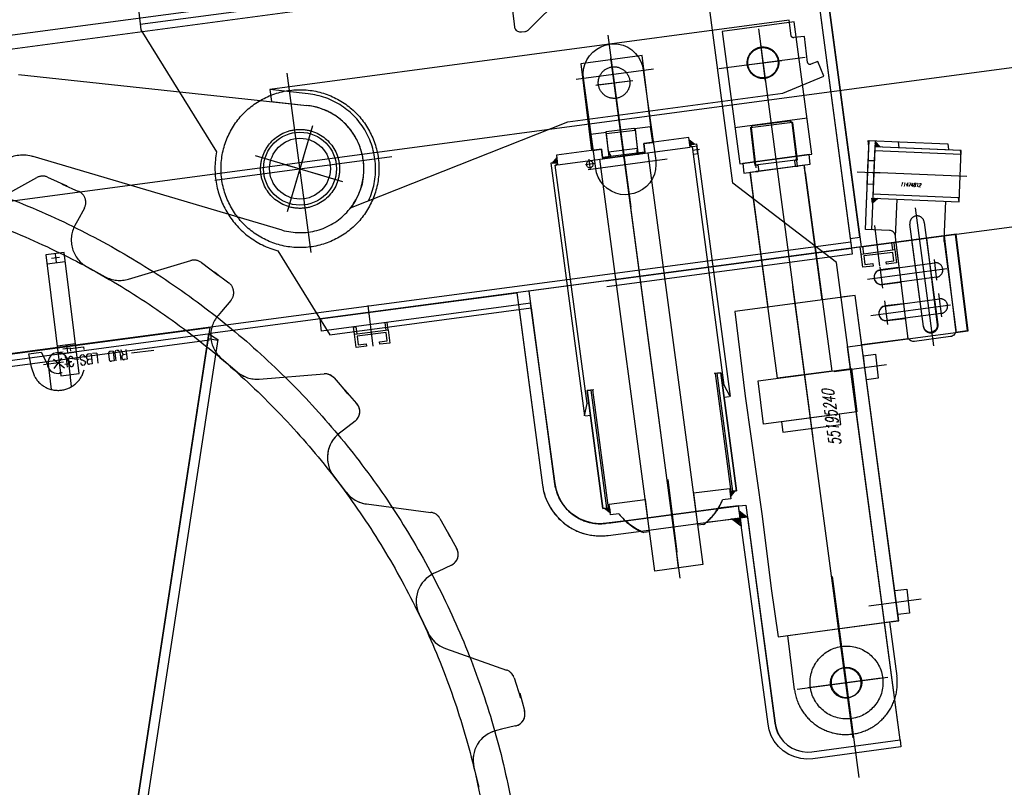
# Model space of a CAD drawing. Extents: x 26250 to 211390, y 12641 to 169243.
# Tile 25 of 132: x 45740 to 46551, y 26409 to 27041. Entities that reach past the tile are written whole.
import ezdxf
from ezdxf.enums import TextEntityAlignment as Align

# ---------------------------------------------------------------- set-up
doc = ezdxf.new("R2010")
doc.units = 0
doc.header["$LTSCALE"] = 212.5
doc.linetypes.add('CENTER', pattern=[50.5, 30, -9, 2.5, -9])
doc.linetypes.add('HIDDEN', pattern=[12.6, 8.4, -4.2])
for name, color, linetype in [('11', 7, 'CONTINUOUS'), ('200', 7, 'CONTINUOUS'), ('6', 14, 'CONTINUOUS')]:
    doc.layers.add(name, color=color, linetype=linetype)
doc.styles.get("Standard").update_dxf_attribs({"font": 'txt', "bigfont": 'bigfont'})

# ---------------------------------------------------------------- blocks, each defined once
blk = doc.blocks.new('*G6')
at = {"layer": '11', "color": 7, "linetype": 'CENTER'}
for p, q in [((44103.49, 26674.16), (52041.79, 27733.36)), ((46348.28, 27033.26), (46393.21, 26696.52)), ((46243.62, 26886.55), (46224.73, 27028.12)), ((46350.02, 27020.39), (46353.72, 26990.24)), ((46237.87, 26926.11), (46226.74, 27009.45)), ((46315.65, 27000.43), (46386.69, 27009.91)), ((46198.25, 26991.84), (46261.99, 27000.35)), ((46231.41, 26974.52), (46227.85, 27003.44)), ((46336.44, 27003.23), (46367.61, 27007.06)), ((45980.11, 26849.08), (45960.41, 26996.73)), ((46214.49, 26986.96), (46244.83, 26990.69)), ((46215.22, 26987.06), (46244.9, 26990.7)), ((46250.64, 26830.75), (46233, 26962.55)), ((45960.6, 26882.77), (45981.52, 26953.63)), ((46283.9, 26581.13), (46233.8, 26956.6)), ((46234.64, 26950.3), (46237.32, 26928.47)), ((46234.64, 26950.3), (46237.32, 26928.47)), ((46266.8, 26709.28), (46234.74, 26949.58)), ((45900.9, 26908.77), (46046.41, 26928.18)), ((45934.04, 26928.84), (46005.79, 26907.65)), ((45967.26, 26905.35), (45973.95, 26927.99)), ((46299.9, 26933.79), (46294, 26933.06)), ((45958.4, 26921.64), (45987.76, 26912.98)), ((46214.16, 26922.35), (46205.83, 26921.33)), ((46208.17, 26917.5), (46273.13, 26926.17)), ((46210.05, 26917.16), (46208.99, 26925.84)), ((46477.19, 26885.97), (46492.36, 26772.29)), ((46443.86, 26871.31), (46447.96, 26837.88)), ((45769.25, 26847.81), (45770.06, 26841.24)), ((45772.95, 26844.94), (45766.38, 26844.13)), ((46495.23, 26826.2), (46493.12, 26843.38)), ((46438.19, 26827.23), (46503.49, 26835.94)), ((46450.69, 26819.77), (46448.58, 26836.95)), ((46272.9, 26663.51), (46251.2, 26826.17)), ((46426.17, 26449.55), (46376.58, 26821.16)), ((46499.24, 26796.18), (46496.9, 26815.27)), ((46026.76, 26805.36), (46030.86, 26771.92)), ((46440.73, 26797.3), (46506.5, 26806.07)), ((46454.7, 26789.75), (46452.3, 26809.31)), ((45778.66, 26773.32), (45779.47, 26766.75)), ((45747.79, 26765.71), (45757.72, 26766.93)), ((45750, 26754.8), (45747.79, 26765.71)), ((45757.72, 26766.93), (45762.67, 26757.45)), ((45782.36, 26770.45), (45775.79, 26769.64)), ((45782.04, 26770.16), (45792.6, 26771.46)), ((45782.33, 26767.87), (45782.04, 26770.16)), ((45792.6, 26771.46), (45792.87, 26769.24)), ((45850.6, 26768.42), (45832.19, 26766.16)), ((45776.12, 26758.75), (45759.86, 26756.75)), ((45763.46, 26757.16), (45763.76, 26754.69)), ((45777.14, 26753.93), (45767.96, 26761)), ((45774.64, 26762.05), (45768.24, 26753.74)), ((45781.02, 26754.02), (45780.37, 26759.29)), ((46453.72, 26756.57), (46410.76, 26750.84)), ((45752.53, 26746.86), (45750, 26754.8)), ((45763.76, 26754.69), (45766.16, 26736.34)), ((45782.88, 26738.83), (45781.02, 26754.02)), ((46312.73, 26749.48), (46325.69, 26652.34)), ((46224.89, 26638.89), (46211.93, 26736.03)), ((46280.24, 26608.53), (46273.93, 26659.94)), ((46281.4, 26602.48), (46274.05, 26662.37)), ((46276.95, 26633.22), (46282.32, 26589.44)), ((46431.28, 26416.79), (46409.19, 26582.36)), ((46482.25, 26563.66), (46439.29, 26557.93)), ((46380.19, 26489.69), (46454.74, 26499.64)), ((46449.23, 26498.72), (46389.13, 26490.7))]:
    blk.add_line(p, q, dxfattribs=at)
at = {"layer": '11', "color": 7, "linetype": 'CONTINUOUS'}
for p, q in [((46432.87, 26853.82), (52043.84, 27602.48)), ((46390.56, 27110.48), (46424.94, 26852.76)), ((46398.49, 27111.53), (46432.87, 26853.82)), ((46294.79, 27102.74), (44438.12, 26855.01)), ((46391.6, 27102.63), (46423.88, 26860.69)), ((46431.82, 26861.66), (46399.54, 27103.6)), ((46225.75, 27020.47), (46225.71, 27020.73)), ((46214.42, 26918.33), (46204.24, 26992.64)), ((46253.54, 26999.22), (46263.72, 26924.91)), ((46242.21, 26897.09), (46242.25, 26896.83)), ((46421.47, 26852.3), (46510.27, 26864.14)), ((46501.15, 26862.93), (46501.73, 26858.14)), ((46510.27, 26864.14), (46520.04, 26784.54)), ((46423.88, 26860.69), (46431.82, 26861.66)), ((46432.15, 26853.72), (46434.07, 26853.96)), ((46432.88, 26847.77), (46432.15, 26853.72)), ((46434.07, 26853.96), (46434.8, 26848.02)), ((46459.9, 26857.42), (46457.85, 26857.17)), ((46457.85, 26857.17), (46458.59, 26851.2)), ((46460.63, 26851.47), (46459.9, 26857.42)), ((46471.19, 26780.14), (46461.67, 26857.65)), ((46474.68, 26859.4), (46486.59, 26860.86)), ((46484.18, 26788.22), (46474.68, 26859.4)), ((46486.59, 26860.86), (46495.34, 26789.65)), ((46501.73, 26858.14), (46510.66, 26785.41)), ((45776.65, 26849.03), (45761.77, 26847.2)), ((45761.77, 26847.2), (45773.99, 26747.61)), ((45789.23, 26749.48), (45776.65, 26849.03)), ((46424.94, 26852.76), (45897.07, 26782.33)), ((46222.74, 26825.78), (46424.94, 26852.76)), ((46425.55, 26847.8), (46223.4, 26820.82)), ((46424.94, 26852.76), (46425.55, 26847.8)), ((46432.99, 26847.78), (46460.63, 26851.47)), ((46434.32, 26836.95), (46432.99, 26847.78)), ((46458.98, 26849.23), (46435.09, 26846.3)), ((46435.09, 26846.3), (46435.98, 26839.1)), ((46459.85, 26842.22), (46458.98, 26849.23)), ((46460.63, 26851.47), (46461.97, 26840.55)), ((45762.69, 26839.87), (45777.58, 26841.7)), ((46442.74, 26837.98), (46434.32, 26836.95)), ((46435.98, 26839.1), (46442.49, 26839.97)), ((46442.49, 26839.97), (46442.74, 26837.98)), ((46453.42, 26841.43), (46459.85, 26842.22)), ((46453.65, 26839.53), (46453.42, 26841.43)), ((46461.97, 26840.55), (46453.65, 26839.53)), ((46463.59, 26836.67), (46448.69, 26834.84)), ((46450.23, 26822.78), (46465.2, 26824.62)), ((46428.02, 26813.68), (46416.48, 26812.26)), ((46463.75, 26545.92), (46428.02, 26813.68)), ((46467.56, 26806.93), (46452.66, 26805.1)), ((46151.25, 26802.12), (46170.59, 26657.48)), ((46180.9, 26658.84), (46161.2, 26803.44)), ((46042.8, 26791.47), (46040.75, 26791.22)), ((46040.75, 26791.22), (46041.49, 26785.24)), ((46043.53, 26785.52), (46042.8, 26791.47)), ((46454.2, 26793.04), (46469.17, 26794.88)), ((44967.33, 26663.45), (45896.68, 26787.45)), ((45896.68, 26787.45), (45784.04, 26049.86)), ((45784.04, 26049.86), (45895.86, 26782.05)), ((45895.86, 26782.05), (45903.24, 26777.37)), ((46015.05, 26787.77), (46016.97, 26788)), ((46015.78, 26781.81), (46015.05, 26787.77)), ((46015.89, 26781.83), (46043.53, 26785.52)), ((46017.22, 26771), (46015.89, 26781.83)), ((46016.97, 26788), (46017.7, 26782.07)), ((46041.89, 26783.28), (46017.99, 26780.34)), ((46042.75, 26776.26), (46041.89, 26783.28)), ((46043.53, 26785.52), (46044.87, 26774.6)), ((46520.04, 26784.54), (46510.59, 26783.38)), ((45771.23, 26772.31), (45786.11, 26774.13)), ((45903.24, 26777.37), (45791.91, 26048.64)), ((46017.99, 26780.34), (46018.88, 26773.15)), ((46018.88, 26773.15), (46025.39, 26774.02)), ((46025.39, 26774.02), (46025.64, 26772.03)), ((46036.32, 26775.47), (46042.75, 26776.26)), ((46036.55, 26773.58), (46036.32, 26775.47)), ((46044.87, 26774.6), (46036.55, 26773.58)), ((46471.88, 26778.1), (46433.45, 26772.98)), ((46506.48, 26779.86), (46476.75, 26775.84)), ((45772.08, 26765.53), (45786.97, 26767.36)), ((46025.64, 26772.03), (46017.22, 26771)), ((46434.74, 26764.13), (46444.56, 26765.34)), ((46444.56, 26765.34), (46446.98, 26745.59)), ((45906.15, 26761.95), (45919.13, 26750.84)), ((46435.96, 26754.21), (46434.74, 26764.13)), ((45773.99, 26747.61), (45789.23, 26749.48)), ((45937.39, 26744.91), (45990.71, 26749.18)), ((46437.27, 26744.4), (46435.96, 26754.21)), ((45998.97, 26745.87), (46010.38, 26732.87)), ((46446.98, 26745.59), (46437.27, 26744.4)), ((46010.38, 26732.87), (46007.72, 26735.76)), ((46007.72, 26735.76), (46017.54, 26724.81)), ((46016.2, 26710.21), (46006.75, 26702.94)), ((46006.75, 26702.94), (46003.33, 26700.33)), ((45998.62, 26665.24), (46009, 26651.67)), ((46025.63, 26642.08), (46078.67, 26635.17)), ((46332.01, 26640.66), (46223.2, 26626.15)), ((46333.22, 26630.75), (46332.01, 26640.66)), ((46086.06, 26630.21), (46094.52, 26615.13)), ((46251.71, 26619.58), (46333.22, 26630.75)), ((46333.23, 26630.74), (46339.17, 26631.53)), ((46356.25, 26460.77), (46333.23, 26630.74)), ((46339.17, 26631.53), (46361.86, 26461.52)), ((46224.52, 26616.25), (46251.71, 26619.58)), ((46094.52, 26615.13), (46092.52, 26618.51)), ((46092.52, 26618.51), (46099.85, 26605.76)), ((46084.75, 26586.6), (46080.86, 26584.76)), ((46095.5, 26591.75), (46084.75, 26586.6)), ((46460.53, 26570.85), (46470.35, 26572.06)), ((46461.75, 26560.92), (46460.53, 26570.85)), ((46470.35, 26572.06), (46472.78, 26552.31)), ((46463.06, 26551.12), (46461.75, 26560.92)), ((46068.95, 26551.42), (46076.29, 26535.99)), ((46452.21, 26544.51), (46463.75, 26545.92)), ((46472.78, 26552.31), (46463.06, 26551.12)), ((46090.56, 26523.15), (46141.01, 26505.37)), ((46147.21, 26498.98), (46152.34, 26482.47)), ((46152.34, 26482.47), (46151.87, 26486.29)), ((46151.87, 26486.29), (46155.61, 26472.19)), ((46136.86, 26456.6), (46132.66, 26455.61)), ((46148.44, 26459.4), (46136.86, 26456.6)), ((46392.23, 26438.05), (46464.9, 26448.03)), ((46465.63, 26442.08), (46392.99, 26432.38)), ((46464.9, 26448.03), (46465.63, 26442.08)), ((46114.09, 26425.47), (46118.06, 26408.85))]:
    blk.add_line(p, q, dxfattribs=at)
at = {"layer": '11', "color": 7, "linetype": 'HIDDEN'}
for p, q in [((46269.32, 27141.99), (46159.5, 27033.07)), ((46327.22, 26906.1), (46295.32, 27145.19)), ((44439.57, 26844.11), (46391.35, 27104.53)), ((46399.54, 27103.6), (46431.81, 26861.75)), ((46147.13, 27039.66), (46141.28, 27087.3)), ((45839.45, 27036.94), (46141.99, 27077.31)), ((45838.13, 27046.85), (45839.89, 27032.47)), ((46373.7, 27040.28), (45946.12, 26983.23)), ((46375.25, 27027.58), (46373.7, 27040.28)), ((45839.89, 27032.47), (45902.28, 26931.93)), ((46147.73, 27034.7), (46147.13, 27039.66)), ((46377.8, 27039.04), (46318.32, 27031.11)), ((46392.35, 26929.95), (46377.8, 27039.04)), ((46155.91, 27030.77), (46153.29, 27030.45)), ((46318.32, 27031.11), (46332.88, 26922.02)), ((46386.19, 27027.02), (46377.47, 27025.95)), ((46388.82, 27005.58), (46386.19, 27027.02)), ((46252.5, 27011.19), (46202.18, 27004.49)), ((46261.27, 26939.73), (46252.5, 27011.19)), ((46202.18, 27004.49), (46210.96, 26933.03)), ((46397.09, 27006.3), (46391.55, 27004)), ((46402.08, 26994.3), (46397.09, 27006.3)), ((45739.24, 26995.67), (45976.59, 26970.13)), ((46368.32, 26980.25), (46402.08, 26994.3)), ((45946.12, 26983.23), (45947.34, 26973.35)), ((45977.65, 26979.72), (45946.13, 26983.21)), ((46191.28, 26956.62), (46368.32, 26980.25)), ((45947.34, 26973.35), (45976.59, 26970.13)), ((46388.38, 26959.69), (46328.91, 26951.76)), ((46012.58, 26885.92), (46191.28, 26956.62)), ((46222.92, 26948.75), (46245.65, 26951.54)), ((46245.65, 26951.54), (46246.77, 26950.11)), ((46259.55, 26952.62), (46246.24, 26950.98)), ((46261.28, 26939.65), (46259.55, 26952.62)), ((46376.29, 26956.06), (46341.55, 26951.8)), ((46376.3, 26956.11), (46341.56, 26951.84)), ((46341.93, 26951.47), (46343.32, 26953.67)), ((46345.71, 26920.67), (46341.93, 26951.47)), ((46342.21, 26951.92), (46346.28, 26918.72)), ((46343.32, 26953.67), (46374.08, 26957.45)), ((46374.08, 26957.45), (46376.29, 26956.06)), ((46380.45, 26920.29), (46376.05, 26956.07)), ((46376.29, 26956.06), (46380.08, 26925.24)), ((46223.28, 26947.78), (46209.97, 26946.14)), ((46209.97, 26946.14), (46211.57, 26933.1)), ((46223.14, 26946.95), (46222.92, 26948.75)), ((46222.98, 26946.93), (46246.8, 26949.86)), ((46224.67, 26934.85), (46223.08, 26947.75)), ((46224.97, 26932.06), (46223.14, 26946.95)), ((46246.69, 26950.65), (46248.25, 26938)), ((46246.77, 26950.11), (46248.6, 26935.22)), ((46291, 26943.7), (46253.84, 26938.74)), ((46292.06, 26935.77), (46291, 26943.7)), ((46225.53, 26927.84), (46224.67, 26934.85)), ((46224.97, 26932.06), (46248.79, 26934.99)), ((46248.6, 26935.22), (46248.1, 26931.67)), ((46248.25, 26938), (46249.1, 26931.05)), ((46253.84, 26938.74), (46254.89, 26930.81)), ((46253.84, 26938.74), (46254.81, 26930.8)), ((46253.84, 26938.74), (46254.69, 26931.79)), ((46253.91, 26938.75), (46261.28, 26939.65)), ((46254.77, 26931.74), (46253.91, 26938.75)), ((46254.81, 26930.8), (46292.06, 26935.77)), ((46291.8, 26937.75), (46292.79, 26937.88)), ((46292.8, 26937.89), (46297.26, 26938.43)), ((46293.04, 26935.95), (46292.8, 26937.89)), ((46294.54, 26936.13), (46293.04, 26935.95)), ((46294.84, 26930.09), (46294.11, 26936.04)), ((46297.58, 26936.51), (46294.54, 26936.13)), ((46297.26, 26938.43), (46324.99, 26730.61)), ((46298.31, 26930.51), (46297.58, 26936.51)), ((46437.18, 26889.07), (46439.35, 26941.29)), ((46437.18, 26889.07), (46439.14, 26936.3)), ((46439.14, 26936.3), (46438.54, 26941.19)), ((46438.54, 26941.19), (46444.35, 26941.08)), ((46439.35, 26941.29), (46464.33, 26940.25)), ((46444.35, 26941.08), (46441.28, 26867.88)), ((46444.15, 26936.17), (46443.68, 26925.1)), ((46444.15, 26936.17), (46444.01, 26932.94)), ((46515.21, 26933.19), (46444.15, 26936.17)), ((46514.67, 26933.13), (46444.15, 26936.17)), ((46464.13, 26935.34), (46463.54, 26940.15)), ((46464.33, 26940.25), (46504.31, 26938.57)), ((46504.31, 26938.57), (46504.9, 26933.76)), ((45956.2, 26867.55), (45751.35, 26928.03)), ((46219.14, 26934.11), (46181.97, 26929.15)), ((46181.97, 26929.15), (46182.95, 26921.21)), ((46211.57, 26933.1), (46219.15, 26934.03)), ((46217.72, 26925.85), (46257.37, 26931.14)), ((46219.15, 26934.03), (46220, 26927.16)), ((46220.2, 26926.18), (46219.22, 26934.12)), ((46220.2, 26926.18), (46219.22, 26934.12)), ((46220.05, 26927.35), (46219.22, 26934.12)), ((46220, 26927.16), (46225.53, 26927.84)), ((46237.41, 26929.49), (46220.05, 26927.35)), ((46254.89, 26930.81), (46220.2, 26926.18)), ((46226.74, 26928.82), (46224.97, 26932.06)), ((46249.62, 26930.09), (46225.47, 26926.89)), ((46226.77, 26928.58), (46226.74, 26928.82)), ((46254.69, 26931.79), (46237.41, 26929.49)), ((46248.1, 26931.67), (46248.13, 26931.43)), ((46249.1, 26931.05), (46254.77, 26931.74)), ((46257.37, 26931.14), (46302.6, 26592.15)), ((46294.84, 26930.09), (46298.31, 26930.51)), ((46320.21, 26739.93), (46294.84, 26930.09)), ((46332.88, 26922.02), (46392.35, 26929.95)), ((46390.03, 26929.65), (46335.42, 26922.36)), ((46391, 26921.71), (46390.03, 26929.65)), ((46444.01, 26932.94), (46515.06, 26929.96)), ((46513.43, 26890.85), (46515.21, 26933.19)), ((46515.06, 26929.96), (46514.67, 26933.13)), ((46181.81, 26923.08), (46177.31, 26922.52)), ((46177.31, 26922.52), (46205.05, 26714.61)), ((46181.05, 26920.96), (46182.05, 26921.08)), ((46207.21, 26724.85), (46181.05, 26920.96)), ((46181.78, 26923.07), (46182.77, 26923.19)), ((46182.05, 26921.08), (46181.81, 26923.08)), ((46182.95, 26921.21), (46220.2, 26926.18)), ((46262.96, 26586.86), (46217.72, 26925.85)), ((46335.42, 26922.36), (46336.4, 26914.38)), ((46336.4, 26914.38), (46391, 26921.71)), ((46386.09, 26920.99), (46341.42, 26915.03)), ((46378.91, 26925.08), (46345.66, 26921)), ((46347.2, 26920.86), (46345.71, 26920.67)), ((46381.07, 26920.3), (46346.37, 26915.69)), ((46348.73, 26917.01), (46348.36, 26919.99)), ((46378.05, 26923.96), (46378.41, 26920.98)), ((46380.08, 26925.24), (46378.91, 26925.1)), ((46379.58, 26920.11), (46381.07, 26920.3)), ((46400.82, 26810.05), (46386.02, 26920.99)), ((46386.83, 26914.89), (46386.09, 26920.99)), ((46437.86, 26905.37), (46438.67, 26924.96)), ((46438.67, 26924.96), (46443.66, 26924.76)), ((46443.68, 26925.1), (46442.84, 26904.81)), ((46443.66, 26924.76), (46442.84, 26905.17)), ((45707.26, 26885.19), (45754.24, 26910.78)), ((45763.14, 26911.12), (45778.84, 26903.88)), ((46341.42, 26915.03), (46343.85, 26895.18)), ((46356.23, 26804.1), (46341.43, 26915.03)), ((46346.37, 26915.69), (46347.86, 26915.87)), ((46386.83, 26914.89), (46408.63, 26751.53)), ((46429.61, 26915.52), (46448.37, 26914.76)), ((46519.77, 26911.77), (46441.87, 26915.03)), ((45778.84, 26903.88), (45775.23, 26905.44)), ((45775.23, 26905.44), (45788.66, 26899.44)), ((46412.61, 26840.81), (46327.22, 26906.1)), ((46442.84, 26905.17), (46437.86, 26905.37)), ((46442.84, 26904.81), (46442.39, 26893.82)), ((46364.04, 26745.58), (46344.08, 26895.21)), ((46442.52, 26897.06), (46442.39, 26893.82)), ((46513.05, 26894.02), (46442.52, 26897.06)), ((46436.3, 26868.09), (46437.18, 26889.07)), ((46436.3, 26868.09), (46437.18, 26889.07)), ((46442.39, 26893.82), (46513.43, 26890.85)), ((46442.39, 26893.82), (46513.43, 26890.85)), ((46461.08, 26862.04), (46462.37, 26892.99)), ((46502.33, 26891.31), (46501.01, 26859.8)), ((46513.43, 26890.85), (46513.05, 26894.02)), ((45793.37, 26885.55), (45787.7, 26875.06)), ((45787.7, 26875.06), (45785.63, 26871.29)), ((46484.19, 26788.16), (46472.95, 26872.41)), ((46484.85, 26873.93), (46496.08, 26789.74)), ((46511.1, 26864.25), (46159.36, 26817.32)), ((46456.3, 26867.25), (46436.3, 26868.09)), ((46441.28, 26867.88), (46436.3, 26868.09)), ((46461.73, 26857.15), (46461.13, 26862.05)), ((46520.87, 26784.64), (46511.1, 26864.25)), ((46424.28, 26857.72), (44472.39, 26598.15)), ((46471.19, 26780.14), (46461.73, 26857.15)), ((46501.08, 26858.06), (46510.78, 26785.42)), ((45952.66, 26850.53), (45995.36, 26781.32)), ((45829.7, 26827.14), (45880.97, 26842.41)), ((45889.74, 26840.89), (45903.59, 26830.55)), ((46465.02, 26448.05), (46412.61, 26840.81)), ((46448.71, 26834.68), (46493.31, 26840.63)), ((45795.6, 26837.32), (45810.61, 26829.15)), ((45903.59, 26830.55), (45900.39, 26832.82)), ((45900.39, 26832.82), (45912.28, 26824.15)), ((46494.83, 26828.73), (46450.29, 26822.79)), ((45987.39, 26794.38), (46149.44, 26816)), ((46149.44, 26816), (46150.76, 26806.09)), ((46159.36, 26817.32), (46180.5, 26658.8)), ((46428.02, 26813.68), (46328.9, 26800.45)), ((46463.73, 26546.05), (46428.02, 26813.68)), ((45914, 26809.59), (45906.27, 26800.51)), ((46150.76, 26806.09), (45988.61, 26784.45)), ((46160.7, 26807.26), (46150.77, 26806.04)), ((46150.77, 26806.04), (46170.59, 26657.48)), ((46180.9, 26658.84), (46160.7, 26807.26)), ((46452.67, 26804.94), (46497.28, 26810.9)), ((45906.27, 26800.51), (45903.46, 26797.25)), ((45995.36, 26781.32), (46161.21, 26803.44)), ((46161.21, 26803.44), (46180.5, 26658.8)), ((46328.9, 26800.45), (46337.43, 26730.97)), ((46498.8, 26798.99), (46454.26, 26793.05)), ((45988.61, 26784.45), (45987.39, 26794.38)), ((44970.68, 26658.72), (45897.07, 26782.33)), ((46421.75, 26771.41), (46520.87, 26784.64)), ((44964.51, 26652.85), (45896.27, 26777.18)), ((45895.22, 26778.24), (45903.13, 26777.04)), ((46506.48, 26779.86), (46476.75, 26775.84)), ((46464.9, 26448.03), (46421.75, 26771.41)), ((45906.15, 26761.95), (45919.13, 26750.84)), ((45937.39, 26744.91), (45990.71, 26749.18)), ((46317.34, 26750.1), (46311.78, 26749.42)), ((46314.37, 26749.7), (46317.35, 26750.07)), ((46327.33, 26652.59), (46314.37, 26749.7)), ((46330.31, 26652.9), (46317.34, 26750.1)), ((46317.35, 26750.07), (46330.3, 26652.96)), ((46348.06, 26743.44), (46425, 26753.71)), ((46408.63, 26751.53), (46364.04, 26745.58)), ((46425, 26753.71), (46429.39, 26717.99)), ((45998.97, 26745.87), (46010.38, 26732.87)), ((46352.45, 26707.71), (46348.06, 26743.44)), ((46010.38, 26732.87), (46007.72, 26735.76)), ((46007.72, 26735.76), (46017.54, 26724.81)), ((46212.87, 26736.16), (46207.32, 26735.42)), ((46207.32, 26735.42), (46210.29, 26735.78)), ((46220.27, 26638.31), (46207.32, 26735.42)), ((46207.32, 26735.42), (46220.28, 26638.28)), ((46210.29, 26735.78), (46223.25, 26638.68)), ((46320.21, 26739.93), (46318.72, 26739.75)), ((46324.99, 26730.61), (46320.21, 26739.93)), ((46205.05, 26714.62), (46207.21, 26724.85)), ((46208.7, 26725.05), (46207.21, 26724.87)), ((46320.03, 26729.95), (46324.14, 26730.46)), ((46324.99, 26730.61), (46324.99, 26730.61)), ((46337.43, 26730.97), (46351.38, 26631.94)), ((46429.39, 26717.99), (46352.45, 26707.71)), ((46414.98, 26716.06), (46367.32, 26709.7)), ((46416.02, 26707.64), (46414.98, 26716.06)), ((46016.2, 26710.21), (46006.75, 26702.94)), ((46205.05, 26714.61), (46205.05, 26714.62)), ((46205.9, 26714.73), (46210.01, 26715.23)), ((46367.32, 26709.7), (46368.35, 26701.28)), ((46006.75, 26702.94), (46003.33, 26700.33)), ((46368.35, 26701.28), (46416.02, 26707.64)), ((45998.62, 26665.24), (46009, 26651.67)), ((46294.72, 26651.25), (46324.49, 26654.91)), ((46298.28, 26624.54), (46295, 26651.29)), ((46324.49, 26654.91), (46325.55, 26646.29)), ((46324.85, 26652.23), (46330.31, 26652.9)), ((46330.3, 26652.96), (46327.33, 26652.59)), ((46225.33, 26642), (46255.11, 26645.65)), ((46255.07, 26645.96), (46258.36, 26619.17)), ((46325.55, 26646.29), (46318.77, 26645.46)), ((46025.63, 26642.08), (46078.67, 26635.17)), ((46223.25, 26638.68), (46220.27, 26638.31)), ((46220.28, 26638.28), (46225.74, 26638.95)), ((46226.51, 26633.15), (46225.33, 26642)), ((46239.19, 26628.12), (46315.36, 26638.45)), ((46332.01, 26640.66), (46315.22, 26638.6)), ((46315.24, 26638.44), (46332.28, 26640.53)), ((46315.36, 26638.45), (46332.4, 26640.55)), ((46333.26, 26630.45), (46332.01, 26640.66)), ((46332.28, 26640.53), (46337.88, 26641.22)), ((46332.4, 26640.55), (46338, 26641.23)), ((46337.88, 26641.22), (46361.86, 26461.52)), ((46338, 26641.23), (46361.98, 26461.54)), ((46086.06, 26630.21), (46094.52, 26615.13)), ((46239.06, 26628.26), (46223.19, 26626.16)), ((46233.38, 26633.99), (46226.51, 26633.15)), ((46226.73, 26626.59), (46239.08, 26628.11)), ((46226.85, 26626.61), (46239.19, 26628.12)), ((46305.36, 26627.02), (46333.26, 26630.45)), ((46351.38, 26631.94), (46358.7, 26572.39)), ((46223.2, 26626.16), (46226.73, 26626.59)), ((46223.32, 26626.17), (46226.85, 26626.61)), ((46224.52, 26616.25), (46251.71, 26619.58)), ((46258.36, 26619.17), (46253.83, 26618.61)), ((46303.09, 26625.13), (46298.28, 26624.54)), ((46094.52, 26615.13), (46092.52, 26618.51)), ((46092.52, 26618.51), (46099.85, 26605.76)), ((46084.75, 26586.6), (46080.86, 26584.76)), ((46095.5, 26591.75), (46084.75, 26586.6)), ((46302.6, 26592.15), (46262.96, 26586.86)), ((46358.7, 26572.39), (46364.61, 26532.82)), ((46068.95, 26551.42), (46076.29, 26535.99)), ((46364.61, 26532.82), (46463.73, 26546.05)), ((46372.51, 26533.87), (46456.29, 26545.06)), ((46456.29, 26545.06), (46462.25, 26500.45)), ((46378, 26489.21), (46372.51, 26533.87)), ((46090.56, 26523.15), (46141.01, 26505.37)), ((46147.21, 26498.98), (46152.34, 26482.47)), ((46152.34, 26482.47), (46151.87, 26486.29)), ((46151.87, 26486.29), (46155.61, 26472.19)), ((46136.86, 26456.6), (46132.66, 26455.61)), ((46148.44, 26459.4), (46136.86, 26456.6)), ((46392.23, 26438.05), (46464.9, 26448.03)), ((46392.34, 26438.06), (46465.02, 26448.05)), ((46114.09, 26425.47), (46118.06, 26408.85))]:
    blk.add_line(p, q, dxfattribs=at)
for points in [[(46153.29, 27030.45), (46152.57, 27030.4), (46151.81, 27030.46), (46151.05, 27030.64), (46150.3, 27030.96), (46149.61, 27031.4), (46149.01, 27031.94), (46148.51, 27032.58), (46148.13, 27033.27), (46147.87, 27033.98), (46147.73, 27034.7)], [(46159.5, 27033.07), (46159.26, 27032.71), (46158.98, 27032.37), (46158.67, 27032.06), (46158.33, 27031.77), (46157.97, 27031.51), (46157.58, 27031.28), (46157.18, 27031.1), (46156.76, 27030.95), (46156.33, 27030.84), (46155.91, 27030.77)], [(46377.47, 27025.95), (46377.18, 27025.92), (46376.88, 27025.93), (46376.58, 27025.99), (46376.28, 27026.11), (46376.01, 27026.28), (46375.76, 27026.49), (46375.57, 27026.74), (46375.41, 27027.01), (46375.31, 27027.29), (46375.25, 27027.58)], [(46391.55, 27004), (46391.24, 27003.89), (46390.89, 27003.84), (46390.52, 27003.86), (46390.15, 27003.95), (46389.79, 27004.11), (46389.48, 27004.34), (46389.22, 27004.62), (46389.02, 27004.93), (46388.89, 27005.26), (46388.82, 27005.58)], [(46225.47, 26926.89), (46225.69, 26926.93), (46225.9, 26927.01), (46226.11, 26927.13), (46226.3, 26927.28), (46226.47, 26927.46), (46226.6, 26927.67), (46226.7, 26927.9), (46226.76, 26928.13), (46226.78, 26928.36), (46226.77, 26928.58)], [(46248.13, 26931.43), (46248.15, 26931.21), (46248.2, 26930.99), (46248.28, 26930.78), (46248.41, 26930.58), (46248.57, 26930.41), (46248.75, 26930.27), (46248.96, 26930.17), (46249.18, 26930.1), (46249.41, 26930.08), (46249.62, 26930.09)], [(46206.94, 26921.39), (46206.91, 26921.82), (46206.93, 26922.27), (46207.03, 26922.73), (46207.19, 26923.17), (46207.42, 26923.58), (46207.71, 26923.94), (46208.04, 26924.23), (46208.41, 26924.46), (46208.79, 26924.6), (46209.18, 26924.68)], [(46209.84, 26918.75), (46209.47, 26918.73), (46209.08, 26918.78), (46208.69, 26918.9), (46208.3, 26919.1), (46207.94, 26919.38), (46207.63, 26919.72), (46207.36, 26920.11), (46207.16, 26920.53), (46207.02, 26920.96), (46206.94, 26921.39)], [(46209.18, 26924.68), (46209.54, 26924.7), (46209.92, 26924.66), (46210.31, 26924.54), (46210.69, 26924.34), (46211.04, 26924.06), (46211.35, 26923.73), (46211.61, 26923.34), (46211.81, 26922.92), (46211.95, 26922.49), (46212.03, 26922.06)], [(46212.03, 26922.06), (46212.06, 26921.63), (46212.04, 26921.18), (46211.95, 26920.72), (46211.79, 26920.28), (46211.57, 26919.87), (46211.28, 26919.51), (46210.95, 26919.22), (46210.59, 26919), (46210.22, 26918.85), (46209.84, 26918.77)], [(46348.36, 26919.99), (46348.33, 26920.13), (46348.27, 26920.28), (46348.18, 26920.41), (46348.08, 26920.54), (46347.95, 26920.65), (46347.8, 26920.74), (46347.65, 26920.81), (46347.49, 26920.85), (46347.34, 26920.86), (46347.2, 26920.86)], [(46378.91, 26925.1), (46378.77, 26925.07), (46378.63, 26925.01), (46378.49, 26924.93), (46378.36, 26924.83), (46378.25, 26924.7), (46378.16, 26924.56), (46378.09, 26924.41), (46378.05, 26924.25), (46378.04, 26924.1), (46378.05, 26923.96)], [(46378.41, 26920.98), (46378.45, 26920.84), (46378.51, 26920.69), (46378.59, 26920.56), (46378.7, 26920.43), (46378.83, 26920.32), (46378.97, 26920.23), (46379.12, 26920.16), (46379.28, 26920.12), (46379.43, 26920.11), (46379.58, 26920.11)], [(46347.86, 26915.87), (46348, 26915.91), (46348.14, 26915.96), (46348.28, 26916.04), (46348.41, 26916.15), (46348.52, 26916.27), (46348.61, 26916.41), (46348.68, 26916.56), (46348.72, 26916.72), (46348.73, 26916.87), (46348.73, 26917.01)], [(46022.47, 26907.69), (46021.95, 26905.33), (46021.31, 26902.98), (46020.57, 26900.67), (46019.72, 26898.4), (46018.77, 26896.16), (46017.72, 26893.98), (46016.57, 26891.86), (46015.32, 26889.81), (46013.99, 26887.82), (46012.58, 26885.92)], [(46461.13, 26862.05), (46461.1, 26862.78), (46460.96, 26863.53), (46460.69, 26864.27), (46460.29, 26864.99), (46459.78, 26865.64), (46459.17, 26866.2), (46458.48, 26866.64), (46457.76, 26866.97), (46457.02, 26867.17), (46456.3, 26867.25)], [(46510.78, 26785.42), (46510.83, 26784.7), (46510.76, 26783.94), (46510.57, 26783.18), (46510.24, 26782.43), (46509.8, 26781.74), (46509.24, 26781.14), (46508.6, 26780.64), (46507.91, 26780.26), (46507.2, 26780), (46506.48, 26779.86)], [(46476.75, 26775.84), (46476.03, 26775.8), (46475.27, 26775.87), (46474.5, 26776.06), (46473.76, 26776.38), (46473.07, 26776.83), (46472.47, 26777.38), (46471.97, 26778.02), (46471.59, 26778.71), (46471.33, 26779.43), (46471.19, 26780.14)], [(46223.19, 26626.16), (46217.68, 26625.83), (46211.92, 26626.34), (46206.1, 26627.81), (46200.44, 26630.26), (46195.21, 26633.65), (46190.6, 26637.86), (46186.81, 26642.71), (46183.92, 26647.98), (46181.97, 26653.43), (46180.9, 26658.84)], [(46361.86, 26461.52), (46362.66, 26457.68), (46364.09, 26453.8), (46366.18, 26450.05), (46368.92, 26446.58), (46372.23, 26443.56), (46375.99, 26441.12), (46380.03, 26439.34), (46384.19, 26438.26), (46388.3, 26437.85), (46392.23, 26438.05)], [(46361.98, 26461.54), (46362.78, 26457.69), (46364.21, 26453.82), (46366.3, 26450.07), (46369.04, 26446.6), (46372.35, 26443.58), (46376.11, 26441.14), (46380.15, 26439.36), (46384.31, 26438.28), (46388.42, 26437.87), (46392.34, 26438.06)]]:
    blk.add_lwpolyline(points, dxfattribs=at)
at = {"layer": '11', "color": 7, "linetype": 'CONTINUOUS'}
for points in [[(46204.24, 26992.64), (46204.02, 26996.26), (46204.37, 27000.06), (46205.33, 27003.89), (46206.94, 27007.61), (46209.17, 27011.06), (46211.94, 27014.08), (46215.14, 27016.58), (46218.6, 27018.48), (46222.19, 27019.76), (46225.75, 27020.47)], [(46225.71, 27020.73), (46229.34, 27020.94), (46233.13, 27020.6), (46236.96, 27019.64), (46240.68, 27018.03), (46244.13, 27015.8), (46247.16, 27013.02), (46249.65, 27009.83), (46251.55, 27006.37), (46252.84, 27002.78), (46253.54, 26999.22)], [(46263.72, 26924.91), (46263.94, 26921.29), (46263.6, 26917.5), (46262.63, 26913.66), (46261.02, 26909.95), (46258.79, 26906.5), (46256.02, 26903.47), (46252.82, 26900.97), (46249.36, 26899.07), (46245.78, 26897.79), (46242.21, 26897.09)], [(46242.25, 26896.83), (46238.62, 26896.61), (46234.83, 26896.95), (46231, 26897.91), (46227.28, 26899.52), (46223.83, 26901.76), (46220.8, 26904.53), (46218.31, 26907.72), (46216.41, 26911.19), (46215.12, 26914.77), (46214.42, 26918.33)], [(46448.69, 26834.84), (46446.85, 26834.28), (46445.29, 26833.18), (46444.13, 26831.66), (46443.51, 26829.86), (46443.47, 26827.96), (46444.01, 26826.15), (46445.09, 26824.6), (46446.58, 26823.45), (46448.36, 26822.83), (46450.23, 26822.78)], [(46452.66, 26805.1), (46450.82, 26804.54), (46449.25, 26803.44), (46448.1, 26801.92), (46447.48, 26800.12), (46447.44, 26798.23), (46447.98, 26796.41), (46449.06, 26794.86), (46450.55, 26793.72), (46452.32, 26793.09), (46454.2, 26793.04)], [(46495.34, 26789.65), (46495.37, 26787.99), (46494.88, 26786.38), (46493.9, 26784.98), (46492.52, 26783.94), (46490.85, 26783.37), (46489.07, 26783.35), (46487.35, 26783.89), (46485.87, 26784.95), (46484.77, 26786.44), (46484.18, 26788.22)], [(46510.66, 26785.41), (46510.72, 26784.69), (46510.67, 26783.93), (46510.5, 26783.17), (46510.19, 26782.43), (46509.76, 26781.74), (46509.22, 26781.13), (46508.59, 26780.64), (46507.91, 26780.26), (46507.19, 26780), (46506.48, 26779.86)], [(46476.75, 26775.84), (46476.03, 26775.8), (46475.27, 26775.87), (46474.5, 26776.06), (46473.76, 26776.38), (46473.07, 26776.83), (46472.47, 26777.38), (46471.97, 26778.02), (46471.59, 26778.71), (46471.33, 26779.43), (46471.19, 26780.14)], [(46223.2, 26626.15), (46217.69, 26625.82), (46211.93, 26626.34), (46206.1, 26627.8), (46200.45, 26630.25), (46195.21, 26633.64), (46190.61, 26637.86), (46186.81, 26642.71), (46183.93, 26647.98), (46181.97, 26653.43), (46180.9, 26658.84)], [(46392.99, 26432.38), (46388.2, 26432.1), (46383.2, 26432.55), (46378.14, 26433.82), (46373.23, 26435.94), (46368.68, 26438.89), (46364.68, 26442.55), (46361.38, 26446.77), (46358.88, 26451.34), (46357.18, 26456.07), (46356.25, 26460.77)], [(46361.86, 26461.52), (46362.66, 26457.68), (46364.09, 26453.8), (46366.18, 26450.05), (46368.92, 26446.58), (46372.23, 26443.56), (46375.99, 26441.12), (46380.03, 26439.34), (46384.19, 26438.26), (46388.3, 26437.85), (46392.23, 26438.05)]]:
    blk.add_lwpolyline(points, dxfattribs=at)
at = {"layer": '11', "color": 7, "linetype": 'CENTER'}
for points in [[(45780.37, 26759.29), (45779.55, 26761.91), (45777.97, 26764.12), (45775.8, 26765.74), (45773.25, 26766.59), (45770.58, 26766.62), (45768.05, 26765.83), (45765.9, 26764.31), (45764.33, 26762.21), (45763.49, 26759.75), (45763.46, 26757.16)], [(45762.67, 26757.45), (45762.98, 26755.85), (45763.6, 26754.33), (45764.49, 26752.95), (45765.63, 26751.74), (45766.98, 26750.77), (45768.5, 26750.07), (45770.13, 26749.65), (45771.82, 26749.55), (45773.5, 26749.77), (45775.12, 26750.3)]]:
    blk.add_lwpolyline(points, dxfattribs=at)
at = {"layer": '11', "color": 7, "linetype": 'HIDDEN'}
for centre, radius in [((46352.03, 27005.31), 13), ((46352.03, 27005.31), 12.5), ((46229.48, 26988.96), 13), ((46229.48, 26988.96), 13), ((45970.9, 26918.11), 65), ((45970.98, 26917.93), 32.5), ((45492.01, 26273.69), 640), ((45492.01, 26273.69), 330), ((46420.83, 26495.12), 30), ((46420.83, 26495.12), 30), ((46420.12, 26494.83), 12.5)]:
    blk.add_circle(centre, radius, dxfattribs=at)
at = {"layer": '11', "color": 7, "linetype": 'CONTINUOUS'}
for centre, radius in [((45970.9, 26918.11), 30), ((45970.9, 26918.11), 25), ((46420.83, 26495.12), 12.5)]:
    blk.add_circle(centre, radius, dxfattribs=at)
at = {"layer": '11', "color": 7, "linetype": 'CENTER'}
blk.add_circle((45492.01, 26273.69), 664.3, dxfattribs=at)
at = {"layer": '11', "color": 7, "linetype": 'HIDDEN'}
for centre, radius, start, end in [((45970.98, 26917.93), 62.15, -24.89944, 83.83197), ((45970.98, 26917.93), 52.5, -106.35345, 83.8678), ((45970.98, 26917.93), 52.5, -11.24481, 83.86273), ((45742.86, 26899.27), 29.99, 73.55544, 163.55392), ((45970.9, 26918.11), 70, 168.6104, -105.10385), ((45759.02, 26902), 10, 65.71695, 118.5919), ((45784.58, 26890.31), 10, -28.40546, 65.88989), ((46478.9, 26873.2), 6, 7, -172.40259), ((45807.57, 26859.28), 25, 151.28868, -118.5784), ((46511.6, 26859.35), 10.59, 177.55644, -173.00023), ((45883.82, 26832.82), 10.01, 53.73091, 106.55113), ((46494.1, 26834.68), 6, -83, 97.612), ((46449.5, 26828.73), 6, 97.58088, -82.39029), ((45822.56, 26851.11), 25.01, -118.55661, -73.41675), ((45906.25, 26816.05), 10.09, -39.82666, 53.33389), ((46498.07, 26804.95), 6, -83, 97.61212), ((45922.41, 26780.94), 25, 139.27765, -130.56381), ((46453.47, 26799), 6, 97.58088, -82.39014), ((46490.14, 26788.95), 6, -172.40256, 7.59744), ((45935.39, 26769.83), 25.01, -130.55849, -85.41907), ((45991.51, 26739.21), 10, 41.7093, 94.58765), ((46010.09, 26718.14), 10.01, -52.38092, 41.86163), ((46018.47, 26680.44), 25, 127.27002, -142.55778), ((46028.85, 26666.87), 25, -142.56808, -97.41293), ((46218.17, 26663.82), 48, -172.39893, -82.39893), ((46218.27, 26663.96), 38.12, -172.22018, -82.39908), ((46218.17, 26663.83), 38, -172.39954, -82.40182), ((46272.72, 26664.85), 50, -52.60211, -22.84558), ((46077.38, 26625.26), 10, 29.71462, 82.59747), ((46273.05, 26665.08), 49.93, -49.66882, -32.27951), ((46272.72, 26664.85), 50, -141.88312, -112.22617), ((46273.05, 26665.08), 50.11, -132.70862, -115.12054), ((46091.18, 26600.77), 10, -64.4093, 29.88571), ((46091.53, 26562.16), 25, 115.27389, -154.57462), ((46098.86, 26546.73), 25, -154.56017, -109.40506), ((46137.68, 26495.94), 10, 17.71873, 70.58378), ((46420.12, 26494.83), 42.5, -172.39932, 7.59863), ((46146.09, 26469.12), 10, -76.39545, 17.90323), ((46138.4, 26431.27), 25, 103.26972, -166.57465)]:
    blk.add_arc(centre, radius, start, end, dxfattribs=at)
at = {"layer": '11', "color": 7, "linetype": 'CONTINUOUS'}
for centre, radius, start, end in [((45922.42, 26780.95), 25.02, -145.76845, -130.55283), ((45935.39, 26769.83), 25.01, -130.55849, -85.41907), ((45991.51, 26739.21), 10, 41.7093, 94.58765), ((46010.09, 26718.14), 10.01, -52.38092, 41.86163), ((46018.47, 26680.44), 25, 127.27002, -142.55778), ((46028.85, 26666.87), 25, -142.56808, -97.41293), ((46218.17, 26663.82), 48, -172.39893, -82.39893), ((46077.38, 26625.26), 10, 29.71462, 82.59747), ((46091.18, 26600.77), 10, -64.4093, 29.88571), ((46091.53, 26562.16), 25, 115.27389, -154.57462), ((46098.86, 26546.73), 25, -154.56017, -109.40506), ((46137.68, 26495.94), 10, 17.71873, 70.58378), ((46146.09, 26469.12), 10, -76.39545, 17.90323), ((46138.4, 26431.27), 25, 103.26972, -166.57465)]:
    blk.add_arc(centre, radius, start, end, dxfattribs=at)
at = {"layer": '11', "color": 7, "linetype": 'CENTER'}
blk.add_arc((45771.72, 26757.62), 22, -150.71831, -13.08847, dxfattribs=at)
at = {"layer": '200', "color": 7, "linetype": 'CONTINUOUS'}
for p, q in [((46291.26, 26941.82), (46291.25, 26941.89)), ((46291.48, 26940.14), (46292.27, 26941.17)), ((46292.75, 26940.8), (46291.59, 26939.3)), ((46291.71, 26938.46), (46293.23, 26940.44)), ((46291.79, 26941.53), (46291.85, 26941.04)), ((46293.7, 26940.08), (46291.94, 26937.77)), ((46292.78, 26937.88), (46294.18, 26939.71)), ((46294.65, 26939.35), (46293.62, 26938)), ((46294.46, 26938.11), (46294.37, 26938.89)), ((46295.61, 26938.62), (46295.65, 26938.26)), ((46181.78, 26926.85), (46181.84, 26926.37)), ((46182.22, 26927.27), (46182.21, 26927.34)), ((46178.86, 26923.04), (46178.91, 26922.69)), ((46179.59, 26923.99), (46180.94, 26922.96)), ((46181.78, 26923.07), (46179.96, 26924.47)), ((46180.1, 26922.85), (46180.01, 26923.61)), ((46180.32, 26924.95), (46182.63, 26923.19)), ((46182.67, 26923.91), (46180.68, 26925.42)), ((46181.05, 26925.9), (46182.56, 26924.75)), ((46182.45, 26925.59), (46181.42, 26926.38)), ((46324.94, 26651.53), (46326.93, 26650.01)), ((46327.3, 26650.49), (46324.99, 26652.25)), ((46325.83, 26652.36), (46327.66, 26650.97)), ((46328.02, 26651.44), (46326.67, 26652.48)), ((46327.51, 26652.59), (46327.61, 26651.82)), ((46328.75, 26652.4), (46328.71, 26652.74)), ((46326.57, 26649.54), (46325.06, 26650.69)), ((46325.17, 26649.85), (46326.2, 26649.06)), ((46325.39, 26648.17), (46325.4, 26648.1)), ((46325.84, 26648.58), (46325.78, 26649.07)), ((46221.92, 26638.14), (46221.88, 26638.5)), ((46222.87, 26637.41), (46223.91, 26638.76)), ((46223.07, 26638.65), (46223.16, 26637.87)), ((46224.75, 26638.88), (46223.35, 26637.05)), ((46223.83, 26636.68), (46225.59, 26638.99)), ((46225.82, 26638.31), (46224.31, 26636.32)), ((46224.78, 26635.96), (46225.94, 26637.46)), ((46226.05, 26636.62), (46225.26, 26635.59)), ((46225.73, 26635.23), (46225.67, 26635.72)), ((46226.27, 26634.94), (46226.28, 26634.87)), ((46332.5, 26636.17), (46332.5, 26636.17)), ((46332.53, 26636.36), (46338.83, 26631.5)), ((46333.22, 26630.81), (46332.53, 26636.36)), ((46332.8, 26633.93), (46333.85, 26635.3)), ((46333.22, 26635.79), (46333.3, 26635.13)), ((46326.22, 26629.8), (46333.23, 26630.66)), ((46334.09, 26623.72), (46326.22, 26629.8)), ((46326.88, 26629.29), (46326.81, 26629.89)), ((46328.79, 26630.15), (46327.68, 26628.69)), ((46328.47, 26628.08), (46330.19, 26630.33)), ((46331.59, 26630.52), (46329.26, 26627.47)), ((46330.06, 26626.87), (46332.99, 26630.71)), ((46333.38, 26629.57), (46330.85, 26626.26)), ((46331.65, 26625.65), (46333.57, 26628.17)), ((46333.76, 26626.77), (46332.44, 26625.04)), ((46334.49, 26634.82), (46332.95, 26632.81)), ((46333.1, 26631.69), (46335.12, 26634.33)), ((46338.83, 26631.5), (46333.22, 26630.81)), ((46333.23, 26630.66), (46334.09, 26623.72)), ((46335.76, 26633.85), (46333.41, 26630.77)), ((46334.53, 26630.92), (46336.39, 26633.36)), ((46337.03, 26632.88), (46335.65, 26631.07)), ((46336.78, 26631.22), (46337.67, 26632.39)), ((46338.3, 26631.9), (46338.36, 26631.43)), ((46333.23, 26624.44), (46333.13, 26625.26))]:
    blk.add_line(p, q, dxfattribs=at)
at = {"layer": '200', "color": 7, "linetype": 'HIDDEN'}
for p, q in [((46291.28, 26941.96), (46296, 26938.31)), ((46291.79, 26937.8), (46291.28, 26941.96)), ((46296, 26938.31), (46291.79, 26937.8)), ((46446.29, 26938.28), (46444.15, 26936.31)), ((46444.19, 26937.16), (46445.88, 26938.72)), ((46445.47, 26939.16), (46444.22, 26938.01)), ((46444.26, 26938.86), (46445.07, 26939.6)), ((46448.38, 26936), (46444.32, 26940.41)), ((46444.32, 26940.41), (46444.83, 26936.26)), ((46444.66, 26940.04), (46444.7, 26939.75)), ((46444.83, 26936.26), (46448.38, 26936)), ((46444.85, 26936.14), (46446.69, 26937.83)), ((46447.1, 26937.39), (46445.7, 26936.11)), ((46446.55, 26936.07), (46447.51, 26936.95)), ((46447.91, 26936.51), (46447.96, 26936.11)), ((46448.24, 26936), (46448.24, 26936)), ((46182.25, 26927.41), (46178.56, 26922.64)), ((46182.77, 26923.16), (46182.25, 26927.41)), ((46178.56, 26922.64), (46182.77, 26923.16)), ((46442.21, 26889.58), (46441.69, 26893.74)), ((46441.69, 26893.74), (46446.62, 26893.64)), ((46446.62, 26893.64), (46442.21, 26889.58)), ((46442.27, 26891.14), (46442.38, 26890.25)), ((46443.46, 26890.74), (46442.31, 26891.99)), ((46442.34, 26892.83), (46443.9, 26891.14)), ((46444.34, 26891.55), (46442.38, 26893.68)), ((46442.58, 26889.92), (46442.53, 26890.33)), ((46443.09, 26893.79), (46444.78, 26891.95)), ((46445.22, 26892.36), (46443.94, 26893.76)), ((46444.79, 26893.72), (46444.92, 26892.67)), ((46446.11, 26893.17), (46446.04, 26893.74)), ((46446.48, 26893.65), (46446.49, 26893.57)), ((46329.06, 26652.79), (46324.85, 26652.28)), ((46324.85, 26652.28), (46325.37, 26648.02)), ((46325.37, 26648.02), (46329.06, 26652.79)), ((46221.52, 26638.45), (46225.74, 26638.96)), ((46226.25, 26634.8), (46221.52, 26638.45)), ((46225.74, 26638.96), (46226.25, 26634.8))]:
    blk.add_line(p, q, dxfattribs=at)
at = {"layer": '6', "color": 14, "linetype": 'CENTER'}
for p, q in [((45775.86, 26767.03), (45770.58, 26766.38)), ((45798.88, 26765.65), (45796.54, 26765.36)), ((45798.88, 26765.65), (45799.89, 26757.46)), ((45803.56, 26766.26), (45800.05, 26765.83)), ((45803.56, 26766.26), (45804.56, 26758.07)), ((45813.13, 26765.72), (45813.71, 26761.04)), ((45817, 26768), (45814.66, 26767.72)), ((45817, 26768), (45818, 26759.82)), ((45818.39, 26766.4), (45819.18, 26759.97)), ((45822.49, 26766.93), (45823.28, 26760.5)), ((45825.71, 26764.97), (45823.43, 26768.84)), ((45828.04, 26765.28), (45825.71, 26764.99)), ((45827.51, 26769.37), (45828.52, 26761.18)), ((45779.77, 26757.23), (45777.43, 26756.94)), ((45779.49, 26754.81), (45778.63, 26761.83)), ((45780.6, 26760.01), (45780.42, 26761.47)), ((45781.02, 26756.79), (45780.91, 26757.67)), ((45783.09, 26759.14), (45781.92, 26759)), ((45783.92, 26761.92), (45783.99, 26761.34)), ((45784.45, 26757.83), (45784.52, 26757.25)), ((45788.74, 26761.36), (45785.23, 26760.93)), ((45789.76, 26762.68), (45789.83, 26762.1)), ((45790.29, 26758.59), (45790.36, 26758.01)), ((45793.2, 26760.01), (45791.09, 26760.63)), ((45793.85, 26763.21), (45793.92, 26762.63)), ((45795.02, 26763.37), (45795.13, 26762.49)), ((45795.63, 26758.69), (45795.59, 26758.98)), ((45799.45, 26761.27), (45797.11, 26760.98)), ((45799.94, 26757.47), (45797.61, 26757.18)), ((45818.06, 26759.82), (45815.72, 26759.53)), ((45824.18, 26762.99), (45824.26, 26762.41)), ((45828.58, 26761.19), (45826.24, 26760.9)), ((45772.71, 26749.99), (45775.13, 26750.28))]:
    blk.add_line(p, q, dxfattribs=at)
for points in [[(45789.84, 26762.1), (45789.91, 26761.83), (45790.02, 26761.58), (45790.16, 26761.36), (45790.34, 26761.16), (45790.55, 26760.99), (45790.78, 26760.85), (45791.02, 26760.76), (45791.28, 26760.7), (45791.53, 26760.69), (45791.79, 26760.72)], [(45792.93, 26756.56), (45793.46, 26756.73), (45793.9, 26757.05), (45794.22, 26757.48), (45794.38, 26757.99), (45794.39, 26758.52), (45794.23, 26759.03), (45793.92, 26759.45), (45793.5, 26759.76), (45793.02, 26759.92), (45792.51, 26759.92)]]:
    blk.add_lwpolyline(points, dxfattribs=at)
for centre, radius, start, end in [((45791.51, 26762.91), 1.77, 97, -173.39548), ((45792.1, 26762.99), 1.77, 7, 96.60487), ((45796.77, 26763.59), 1.77, 97, -173.39581), ((45814.89, 26765.95), 1.77, 97, -173.39548), ((45820.15, 26766.63), 1.77, 97, -173.39548), ((45820.73, 26766.71), 1.77, 7, 96.60487), ((45825.94, 26763.22), 1.77, 97, -173.39548), ((45777.41, 26761.67), 1.18, 7, 96.55585), ((45782.16, 26761.7), 1.77, 7, -173.39581), ((45781.77, 26760.16), 1.18, -173, -83.37012), ((45782.07, 26757.82), 1.18, 97, -173.29648), ((45782.77, 26757.02), 1.77, -173, 6.60419), ((45792.12, 26758.24), 1.77, -173, -83.39581), ((45796.88, 26762.71), 1.77, -173, -83.34634), ((45797.34, 26759.21), 1.77, 97, -173.49477), ((45797.38, 26758.92), 1.77, -173, -83.39514), ((45815.49, 26761.27), 1.77, -173, -83.44528), ((45826.01, 26762.64), 1.77, -173, -83.39581)]:
    blk.add_arc(centre, radius, start, end, dxfattribs=at)
at = {"layer": '6', "color": 14, "linetype": 'CONTINUOUS', "oblique": 15, "width": 0.675}
for s, height, rotation, p in [('11474812', 3, -2.4, (46464.97, 26902.79)), ('55195240', 10, 97.6, (46419.47, 26691.25))]:
    blk.add_text(s, height=height, rotation=rotation, dxfattribs=at).set_placement(p, align=Align.BOTTOM_LEFT)

msp = doc.modelspace()

# ---------------------------------------------------------------- block references
at = {"layer": '11', "color": 7, "linetype": 'CONTINUOUS'}
msp.add_blockref('*G6', (0, 0), dxfattribs=at)

doc.saveas('drawing.dxf')
